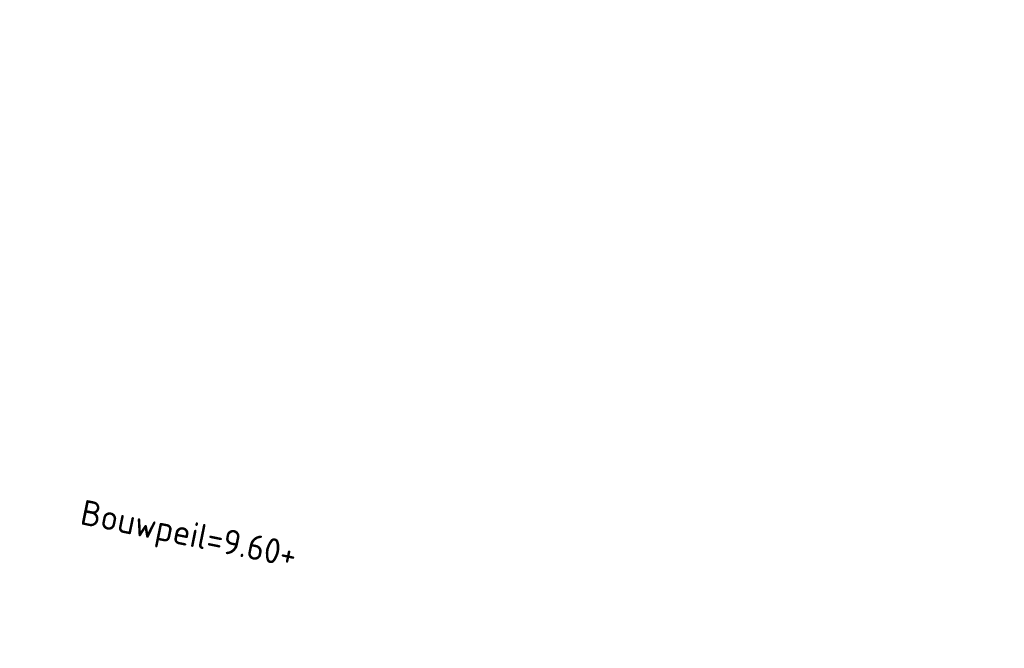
# Model space of a CAD drawing. Header units: metres. Extents: x 167072 to 168585, y 462393 to 462997.
# Tile 10 of 17: x 167553 to 167572, y 462566 to 462579. Entities that reach past the tile are written whole.
import ezdxf

# ---------------------------------------------------------------- set-up
doc = ezdxf.new("R2010")
doc.units = ezdxf.units.M
doc.header["$LTSCALE"] = 0.2
doc.linetypes.add('ACAD_ISO04W100', pattern=[30, 24, -3, 0, -3])
doc.linetypes.add('VH-OPSLUITBAND_100X200', pattern=[16, 8, -2, 4, -2])
for name, color, linetype, lineweight in [('N-WE-VH-KANTOPSLUITING_OPSLUITBAND_100X200-G', 150, 'VH-OPSLUITBAND_100X200', 35), ('N-WE-VH-KANTOPSLUITING_VOORKANTBAND_OB_100x200-G', 2, 'Continuous', 25), ('N-WE-VH-KANTVERHARDING_SBS_A_ENKELE_STREKLAAG-G', 10, 'ACAD_ISO04W100', 13), ('X-XX-AL-HOOGTELABEL-T25 bouwpeil', 7, 'Continuous', 25)]:
    doc.layers.add(name, color=color, linetype=linetype, lineweight=lineweight)
doc.styles.add('NLCS-ISO-M200-T25', font='NLCS-ISO.ttf', dxfattribs={"height": 0.5})

msp = doc.modelspace()

# ---------------------------------------------------------------- linework, layer by layer
at = {"layer": 'N-WE-VH-KANTOPSLUITING_OPSLUITBAND_100X200-G', "flags": 128}
msp.add_lwpolyline([(167548.657, 462566.414, 0.027553), (167601.92, 462555.73), (167621.015, 462578.969), (167622.048, 462580.226), (167642.295, 462604.867), (167599.322, 462618.96), (167568.316, 462622.434), (167565.422, 462621.796)], format="xyb", dxfattribs=at)
at = {"layer": 'N-WE-VH-KANTOPSLUITING_VOORKANTBAND_OB_100x200-G', "flags": 128}
msp.add_lwpolyline([(167565.434, 462621.901), (167568.311, 462622.535), (167599.344, 462619.059), (167642.465, 462604.917), (167601.961, 462555.623, -0.027579), (167548.636, 462566.316, -0.027579)], format="xyb", dxfattribs=at)
at = {"layer": 'N-WE-VH-KANTVERHARDING_SBS_A_ENKELE_STREKLAAG-G', "ltscale": 0.1, "flags": 128}
msp.add_lwpolyline([(167602.43, 462552.996), (167650.826, 462611.895, 0.382922), (167650.166, 462614.18), (167643.728, 462606.344), (167599.718, 462620.778), (167573.638, 462623.699), (167568.218, 462624.306), (167565.712, 462623.754), (167565.515, 462621.99), (167568.307, 462622.606), (167599.359, 462619.127), (167642.584, 462604.952), (167601.99, 462555.548, -0.02766), (167548.502, 462566.279, 0.02766)], format="xyb", dxfattribs=at)

# ---------------------------------------------------------------- texts
at = {"layer": 'X-XX-AL-HOOGTELABEL-T25 bouwpeil', "insert": (167553.847, 462569.158), "char_height": 0.5, "attachment_point": 1, "rotation": 348.4302, "style": 'NLCS-ISO-M200-T25'}
msp.add_mtext_dynamic_manual_height_columns('Bouwpeil=9.60+', width=3.77876, gutter_width=2.5, heights=[0], dxfattribs=at)

doc.saveas('drawing.dxf')
